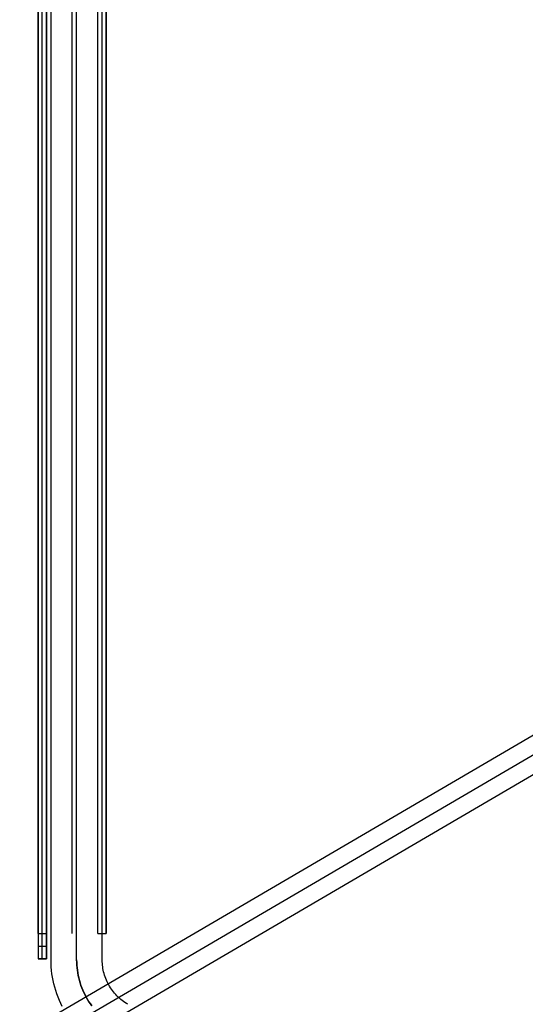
# Model space of a CAD drawing. Header units: millimetres. Extents: x -356 to 356, y -410 to 410.
# Tile 17 of 126: x -123 to -93, y -69 to -11. Entities that reach past the tile are written whole.
import ezdxf

# ---------------------------------------------------------------- set-up
doc = ezdxf.new("R2010")
doc.units = ezdxf.units.MM
doc.header["$MEASUREMENT"] = 0
doc.layers.add('1', color=7, linetype='Continuous')

msp = doc.modelspace()

# ---------------------------------------------------------------- linework, layer by layer
at = {"layer": '1', "color": 252}
for points in [[(-121.925, 66.496), (-121.925, -66.504)], [(-121.925, 66.496), (-121.925, -66.504)], [(-121.675, -66.504), (-121.675, 66.496)], [(-121.425, -66.504), (-121.425, 66.496)], [(-121.425, 66.496), (-121.425, -66.504)], [(-121.162, -66.563), (-121.162, 66.516)], [(-119.662, -66.563), (-119.662, 66.516)], [(-119.662, -66.563), (-119.662, 66.516)], [(-118.162, -66.563), (-118.162, 66.516)], [(-121.925, -65.004), (-121.925, 64.996)], [(-121.425, -65.004), (-121.425, 64.996)], [(-119.925, -65.004), (-119.925, 64.996)], [(-119.925, -65.004), (-119.925, 64.996)], [(-118.425, -65.004), (-118.425, 64.996)], [(-118.425, -65.004), (-118.425, 64.996)], [(-118.425, -65.004), (-118.425, 64.996)], [(-118.175, -65.004), (-118.175, 64.996)], [(-117.925, 64.996), (-117.925, -65.004)], [(-117.925, -65.004), (-117.925, 64.996)], [(-117.925, -65.004), (-117.925, 64.996)], [(-121.925, -65.004), (-121.425, -65.004)], [(-118.425, -65.004), (-117.925, -65.004)], [(-118.425, -65.004), (-117.925, -65.004)], [(-121.925, -65.754), (-121.425, -65.754)], [(-121.925, -66.504), (-121.425, -66.504)], [(-121.925, -66.504), (-121.425, -66.504)], [(-121.425, -66.504), (-121.925, -66.504)], [(-120.504, -69.296), (-120.593, -69.114), (-120.676, -68.929), (-120.753, -68.742), (-120.823, -68.552), (-120.887, -68.359), (-120.945, -68.165), (-120.995, -67.969), (-121.04, -67.771), (-121.077, -67.572), (-121.108, -67.371), (-121.132, -67.17), (-121.149, -66.968), (-121.159, -66.766), (-121.162, -66.563)], [(-118.767, -69.257), (-118.856, -69.134), (-118.941, -69.008), (-119.021, -68.879), (-119.097, -68.747), (-119.168, -68.613), (-119.235, -68.476), (-119.298, -68.338), (-119.355, -68.197), (-119.408, -68.054), (-119.456, -67.91), (-119.499, -67.764), (-119.537, -67.617), (-119.57, -67.469), (-119.598, -67.32), (-119.621, -67.169), (-119.639, -67.018), (-119.652, -66.867), (-119.66, -66.715), (-119.662, -66.563)], [(-118.767, -69.257), (-118.856, -69.134), (-118.941, -69.008), (-119.021, -68.879), (-119.097, -68.747), (-119.168, -68.613), (-119.235, -68.476), (-119.298, -68.338), (-119.355, -68.197), (-119.408, -68.054), (-119.456, -67.91), (-119.499, -67.764), (-119.537, -67.617), (-119.57, -67.469), (-119.598, -67.32), (-119.621, -67.169), (-119.639, -67.018), (-119.652, -66.867), (-119.66, -66.715), (-119.662, -66.563)], [(-116.662, -69.161), (-116.749, -69.109), (-116.834, -69.054), (-116.918, -68.996), (-116.999, -68.935), (-117.078, -68.872), (-117.155, -68.806), (-117.229, -68.737), (-117.302, -68.666), (-117.371, -68.593), (-117.439, -68.517), (-117.503, -68.439), (-117.565, -68.359), (-117.625, -68.277), (-117.681, -68.193), (-117.735, -68.107), (-117.785, -68.019), (-117.833, -67.93), (-117.878, -67.839), (-117.919, -67.746), (-117.958, -67.652), (-117.993, -67.557), (-118.025, -67.461), (-118.053, -67.364), (-118.079, -67.266), (-118.101, -67.167), (-118.12, -67.067), (-118.135, -66.967), (-118.147, -66.867), (-118.156, -66.766), (-118.161, -66.664), (-118.162, -66.563)]]:
    msp.add_lwpolyline(points, dxfattribs=at)
at = {"layer": '1', "color": 252, "extrusion": (-0.116707, -0.06831, 0.990814)}
for points in [[(-0.871, -455.333), (-0.871, -73.759)], [(0.129, -455.333), (0.129, -73.759)], [(0.129, -455.333), (0.129, -73.759)], [(1.129, -455.333), (1.129, -73.759)]]:
    msp.add_lwpolyline(points, dxfattribs=at)
at = {"layer": '1', "color": 252, "extrusion": (-0.356471, 0.902376, 0.242168)}
for points in [[(93.347, -486.043), (135.379, -460.276)], [(93.869, -486.895), (135.902, -461.128)], [(92.824, -485.19), (134.857, -459.423)], [(93.347, -486.043), (135.379, -460.276)]]:
    msp.add_lwpolyline(points, dxfattribs=at)
at = {"layer": '1', "color": 252, "extrusion": (0.746425, 0.430949, -0.507082)}
msp.add_lwpolyline([(-2.046, -484.246), (-2.08, -484.256), (-2.113, -484.264), (-2.147, -484.27), (-2.182, -484.276), (-2.216, -484.281), (-2.251, -484.284), (-2.285, -484.286), (-2.32, -484.287), (-2.355, -484.286), (-2.389, -484.285), (-2.424, -484.282), (-2.458, -484.278), (-2.493, -484.273), (-2.527, -484.267), (-2.561, -484.259), (-2.594, -484.25), (-2.628, -484.241), (-2.661, -484.23), (-2.693, -484.217), (-2.725, -484.204), (-2.757, -484.19), (-2.788, -484.174), (-2.818, -484.158), (-2.848, -484.14), (-2.878, -484.122), (-2.906, -484.102), (-2.934, -484.081), (-2.961, -484.06), (-2.988, -484.037), (-3.013, -484.014), (-3.038, -483.99), (-3.062, -483.965), (-3.085, -483.939), (-3.108, -483.912), (-3.129, -483.884), (-3.149, -483.856), (-3.168, -483.827), (-3.187, -483.798), (-3.204, -483.768), (-3.22, -483.737), (-3.235, -483.706), (-3.249, -483.674), (-3.262, -483.642), (-3.274, -483.609), (-3.284, -483.576), (-3.294, -483.543), (-3.302, -483.509), (-3.309, -483.475), (-3.315, -483.441), (-3.32, -483.406), (-3.323, -483.372), (-3.326, -483.337), (-3.327, -483.303), (-3.327, -483.268), (-3.326, -483.233), (-3.323, -483.199), (-3.319, -483.164), (-3.315, -483.13), (-3.309, -483.095), (-3.301, -483.061), (-3.293, -483.028), (-3.283, -482.994), (-3.273, -482.961), (-3.261, -482.929), (-3.248, -482.897), (-3.234, -482.865), (-3.218, -482.834), (-3.202, -482.803), (-3.185, -482.773), (-3.167, -482.743), (-3.147, -482.715), (-3.127, -482.687), (-3.106, -482.659), (-3.083, -482.632), (-3.06, -482.607), (-3.036, -482.582), (-3.011, -482.557), (-2.985, -482.534), (-2.959, -482.512), (-2.932, -482.49), (-2.904, -482.47), (-2.875, -482.45), (-2.846, -482.432), (-2.816, -482.414), (-2.785, -482.398), (-2.754, -482.382), (-2.722, -482.368), (-2.69, -482.355), (-2.658, -482.343), (-2.625, -482.332), (-2.591, -482.322), (-2.558, -482.314), (-2.524, -482.306), (-2.49, -482.3), (-2.455, -482.295), (-2.421, -482.291), (-2.386, -482.289), (-2.351, -482.287), (-2.317, -482.287), (-2.282, -482.288), (-2.247, -482.29), (-2.213, -482.293), (-2.178, -482.298), (-2.144, -482.304), (-2.11, -482.311), (-2.076, -482.319), (-2.043, -482.328), (-2.01, -482.338), (-1.977, -482.35), (-1.945, -482.363), (-1.913, -482.376), (-1.882, -482.391), (-1.851, -482.407), (-1.821, -482.424), (-1.791, -482.443), (-1.762, -482.462), (-1.734, -482.482), (-1.706, -482.503), (-1.679, -482.525), (-1.653, -482.548), (-1.628, -482.572), (-1.604, -482.596), (-1.58, -482.622), (-1.557, -482.648), (-1.536, -482.675), (-1.515, -482.703), (-1.495, -482.732), (-1.477, -482.761), (-1.459, -482.791), (-1.442, -482.821), (-1.426, -482.852), (-1.412, -482.884), (-1.398, -482.916), (-1.386, -482.948), (-1.375, -482.981), (-1.365, -483.014), (-1.356, -483.048), (-1.348, -483.082), (-1.342, -483.116), (-1.336, -483.15), (-1.332, -483.184), (-1.329, -483.219), (-1.328, -483.254), (-1.327, -483.288), (-1.328, -483.323), (-1.33, -483.358), (-1.333, -483.392), (-1.337, -483.427), (-1.342, -483.461), (-1.349, -483.495), (-1.357, -483.529), (-1.366, -483.562), (-1.376, -483.596), (-1.387, -483.628), (-1.4, -483.661), (-1.413, -483.693), (-1.428, -483.724), (-1.444, -483.755), (-1.46, -483.786), (-1.478, -483.815), (-1.497, -483.845), (-1.517, -483.873), (-1.538, -483.901), (-1.56, -483.928), (-1.582, -483.954), (-1.606, -483.98), (-1.63, -484.004), (-1.656, -484.028), (-1.682, -484.051), (-1.709, -484.073), (-1.736, -484.094), (-1.765, -484.114), (-1.794, -484.133), (-1.823, -484.151), (-1.854, -484.168), (-1.885, -484.184), (-1.916, -484.198), (-1.948, -484.212), (-1.98, -484.225), (-2.013, -484.236), (-2.046, -484.246)], dxfattribs=at)
at = {"layer": '1', "color": 252, "extrusion": (1, 0, 0)}
for points in [[(-66.504, -481.5), (-65.004, -480)], [(-65.004, -480), (-66.504, -481.5)], [(-66.504, -481.5), (-65.004, -480)], [(-65.004, -478), (-65.004, -478.5)], [(-65.004, -480), (-65.004, -485)], [(-65.004, -485), (-65.004, -480)], [(-66.504, -553.5), (-66.504, -481.5)], [(-66.504, -481.5), (-66.504, -553.5)], [(-66.504, -481.5), (-66.504, -553.5)]]:
    msp.add_lwpolyline(points, dxfattribs=at)
at = {"layer": '1', "color": 252, "extrusion": (0, 1, 0)}
for points in [[(117.925, -480), (117.926, -479.956), (117.927, -479.911), (117.93, -479.866), (117.933, -479.82), (117.938, -479.775), (117.944, -479.729), (117.951, -479.682), (117.959, -479.636), (117.968, -479.59), (117.978, -479.543), (117.99, -479.496), (118.002, -479.45), (118.016, -479.403), (118.032, -479.357), (118.048, -479.31), (118.066, -479.264), (118.085, -479.218), (118.105, -479.172), (118.126, -479.127), (118.149, -479.081), (118.173, -479.037), (118.198, -478.992), (118.224, -478.949), (118.251, -478.906), (118.28, -478.863), (118.31, -478.821), (118.341, -478.78), (118.373, -478.739), (118.406, -478.7), (118.44, -478.661), (118.475, -478.623), (118.511, -478.586), (118.548, -478.55), (118.586, -478.515), (118.625, -478.48), (118.665, -478.447), (118.705, -478.415), (118.746, -478.384), (118.788, -478.355), (118.831, -478.326), (118.874, -478.299), (118.918, -478.272), (118.962, -478.247), (119.007, -478.223), (119.052, -478.201), (119.097, -478.179), (119.143, -478.159), (119.189, -478.14), (119.235, -478.123), (119.282, -478.106), (119.328, -478.091), (119.375, -478.077), (119.422, -478.064), (119.468, -478.053), (119.515, -478.043), (119.561, -478.033), (119.608, -478.025), (119.654, -478.018), (119.7, -478.013), (119.746, -478.008), (119.791, -478.005), (119.836, -478.002), (119.881, -478), (119.925, -478), (119.97, -478), (120.014, -478.002), (120.06, -478.005), (120.105, -478.008), (120.151, -478.013), (120.197, -478.018), (120.243, -478.025), (120.289, -478.033), (120.336, -478.043), (120.382, -478.053), (120.429, -478.064), (120.476, -478.077), (120.522, -478.091), (120.569, -478.106), (120.615, -478.123), (120.661, -478.14), (120.707, -478.159), (120.753, -478.179), (120.799, -478.201), (120.844, -478.223), (120.889, -478.247), (120.933, -478.272), (120.976, -478.299), (121.02, -478.326), (121.062, -478.355), (121.104, -478.384), (121.145, -478.415), (121.186, -478.447), (121.226, -478.48), (121.264, -478.515), (121.302, -478.55), (121.339, -478.586), (121.376, -478.623), (121.411, -478.661), (121.445, -478.7), (121.478, -478.739), (121.51, -478.78), (121.541, -478.821), (121.571, -478.863), (121.599, -478.906), (121.627, -478.949), (121.653, -478.992), (121.678, -479.037), (121.702, -479.081), (121.724, -479.127), (121.746, -479.172), (121.766, -479.218), (121.785, -479.264), (121.802, -479.31), (121.819, -479.357), (121.834, -479.403), (121.848, -479.45), (121.861, -479.496), (121.872, -479.543), (121.883, -479.59), (121.892, -479.636), (121.9, -479.682), (121.907, -479.729), (121.913, -479.775), (121.917, -479.82), (121.921, -479.866), (121.923, -479.911), (121.925, -479.956), (121.925, -480)], [(121.425, -480), (121.425, -479.967), (121.424, -479.933), (121.422, -479.899), (121.419, -479.865), (121.416, -479.831), (121.411, -479.796), (121.406, -479.762), (121.4, -479.727), (121.393, -479.692), (121.386, -479.657), (121.377, -479.622), (121.367, -479.587), (121.357, -479.552), (121.345, -479.517), (121.333, -479.483), (121.32, -479.448), (121.306, -479.413), (121.291, -479.379), (121.275, -479.345), (121.258, -479.311), (121.24, -479.278), (121.221, -479.244), (121.201, -479.212), (121.181, -479.179), (121.159, -479.147), (121.137, -479.116), (121.114, -479.085), (121.09, -479.055), (121.065, -479.025), (121.039, -478.996), (121.013, -478.967), (120.986, -478.939), (120.958, -478.912), (120.93, -478.886), (120.9, -478.86), (120.871, -478.835), (120.84, -478.811), (120.809, -478.788), (120.778, -478.766), (120.746, -478.745), (120.714, -478.724), (120.681, -478.704), (120.648, -478.685), (120.614, -478.668), (120.58, -478.651), (120.546, -478.635), (120.512, -478.619), (120.477, -478.605), (120.443, -478.592), (120.408, -478.58), (120.373, -478.568), (120.338, -478.558), (120.303, -478.548), (120.268, -478.54), (120.233, -478.532), (120.198, -478.525), (120.163, -478.519), (120.129, -478.514), (120.094, -478.51), (120.06, -478.506), (120.026, -478.503), (119.992, -478.501), (119.959, -478.5), (119.925, -478.5), (119.892, -478.5), (119.858, -478.501), (119.825, -478.503), (119.79, -478.506), (119.756, -478.51), (119.722, -478.514), (119.687, -478.519), (119.652, -478.525), (119.617, -478.532), (119.582, -478.54), (119.548, -478.548), (119.513, -478.558), (119.478, -478.568), (119.443, -478.58), (119.408, -478.592), (119.373, -478.605), (119.339, -478.619), (119.304, -478.635), (119.27, -478.651), (119.236, -478.668), (119.203, -478.685), (119.17, -478.704), (119.137, -478.724), (119.104, -478.745), (119.073, -478.766), (119.041, -478.788), (119.01, -478.811), (118.98, -478.835), (118.95, -478.86), (118.921, -478.886), (118.892, -478.912), (118.865, -478.939), (118.837, -478.967), (118.811, -478.996), (118.786, -479.025), (118.761, -479.055), (118.737, -479.085), (118.714, -479.116), (118.691, -479.147), (118.67, -479.179), (118.649, -479.212), (118.629, -479.244), (118.611, -479.278), (118.593, -479.311), (118.576, -479.345), (118.56, -479.379), (118.545, -479.413), (118.531, -479.448), (118.517, -479.483), (118.505, -479.517), (118.494, -479.552), (118.483, -479.587), (118.474, -479.622), (118.465, -479.657), (118.457, -479.692), (118.45, -479.727), (118.444, -479.762), (118.439, -479.796), (118.435, -479.831), (118.431, -479.865), (118.429, -479.899), (118.427, -479.933), (118.426, -479.967), (118.425, -480)], [(121.162, -480), (121.161, -479.948), (121.159, -479.897), (121.154, -479.845), (121.148, -479.794), (121.14, -479.742), (121.13, -479.692), (121.119, -479.641), (121.106, -479.591), (121.091, -479.541), (121.074, -479.492), (121.056, -479.444), (121.035, -479.396), (121.014, -479.349), (120.991, -479.303), (120.966, -479.257), (120.939, -479.213), (120.911, -479.169), (120.882, -479.127), (120.851, -479.085), (120.819, -479.045), (120.785, -479.005), (120.75, -478.967), (120.714, -478.93), (120.676, -478.895), (120.638, -478.86), (120.598, -478.827), (120.557, -478.796), (120.514, -478.766), (120.471, -478.737), (120.427, -478.71), (120.382, -478.684), (120.336, -478.66), (120.29, -478.638), (120.242, -478.617), (120.194, -478.597), (120.146, -478.58), (120.096, -478.564), (120.046, -478.55), (119.996, -478.538), (119.945, -478.527), (119.894, -478.518), (119.843, -478.511), (119.792, -478.506), (119.74, -478.502), (119.688, -478.5), (119.636, -478.5), (119.585, -478.502), (119.533, -478.506), (119.482, -478.511), (119.43, -478.518), (119.379, -478.527), (119.329, -478.538), (119.278, -478.55), (119.228, -478.564), (119.179, -478.58), (119.13, -478.597), (119.082, -478.617), (119.035, -478.638), (118.988, -478.66), (118.942, -478.684), (118.897, -478.71), (118.853, -478.737), (118.81, -478.766), (118.768, -478.796), (118.727, -478.827), (118.687, -478.86), (118.648, -478.895), (118.611, -478.93), (118.575, -478.967), (118.54, -479.005), (118.506, -479.045), (118.474, -479.085), (118.443, -479.127), (118.413, -479.169), (118.385, -479.213), (118.359, -479.257), (118.334, -479.303), (118.311, -479.349), (118.289, -479.396), (118.269, -479.444), (118.251, -479.492), (118.234, -479.541), (118.219, -479.591), (118.206, -479.641), (118.194, -479.692), (118.185, -479.742), (118.177, -479.794), (118.17, -479.845), (118.166, -479.897), (118.163, -479.948), (118.162, -480)], [(118.162, -480), (118.163, -480.052), (118.166, -480.103), (118.17, -480.155), (118.177, -480.206), (118.185, -480.258), (118.194, -480.308), (118.206, -480.359), (118.219, -480.409), (118.234, -480.459), (118.251, -480.508), (118.269, -480.556), (118.289, -480.604), (118.311, -480.651), (118.334, -480.697), (118.359, -480.743), (118.385, -480.787), (118.413, -480.831), (118.443, -480.873), (118.474, -480.915), (118.506, -480.955), (118.54, -480.995), (118.575, -481.033), (118.611, -481.07), (118.648, -481.105), (118.687, -481.14), (118.727, -481.173), (118.768, -481.204), (118.81, -481.234), (118.853, -481.263), (118.897, -481.29), (118.942, -481.316), (118.988, -481.34), (119.035, -481.362), (119.082, -481.383), (119.13, -481.403), (119.179, -481.42), (119.228, -481.436), (119.278, -481.45), (119.329, -481.462), (119.379, -481.473), (119.43, -481.482), (119.482, -481.489), (119.533, -481.494), (119.585, -481.498), (119.636, -481.5), (119.688, -481.5), (119.74, -481.498), (119.792, -481.494), (119.843, -481.489), (119.894, -481.482), (119.945, -481.473), (119.996, -481.462), (120.046, -481.45), (120.096, -481.436), (120.146, -481.42), (120.194, -481.403), (120.242, -481.383), (120.29, -481.362), (120.336, -481.34), (120.382, -481.316), (120.427, -481.29), (120.471, -481.263), (120.514, -481.234), (120.557, -481.204), (120.598, -481.173), (120.638, -481.14), (120.676, -481.105), (120.714, -481.07), (120.75, -481.033), (120.785, -480.995), (120.819, -480.955), (120.851, -480.915), (120.882, -480.873), (120.911, -480.831), (120.939, -480.787), (120.966, -480.743), (120.991, -480.697), (121.014, -480.651), (121.035, -480.604), (121.056, -480.556), (121.074, -480.508), (121.091, -480.459), (121.106, -480.409), (121.119, -480.359), (121.13, -480.308), (121.14, -480.258), (121.148, -480.206), (121.154, -480.155), (121.159, -480.103), (121.161, -480.052), (121.162, -480)]]:
    msp.add_lwpolyline(points, dxfattribs=at)
at = {"layer": '1', "color": 80}
msp.add_lwpolyline([(-119.662, -66.563), (-119.66, -66.715), (-119.652, -66.867), (-119.639, -67.018), (-119.621, -67.169), (-119.598, -67.32), (-119.57, -67.469), (-119.537, -67.617), (-119.499, -67.764), (-119.456, -67.91), (-119.408, -68.054), (-119.355, -68.197), (-119.298, -68.338), (-119.235, -68.476), (-119.168, -68.613), (-119.097, -68.747), (-119.021, -68.879), (-118.941, -69.008), (-118.856, -69.134), (-118.767, -69.257)], dxfattribs=at)

doc.saveas('drawing.dxf')
